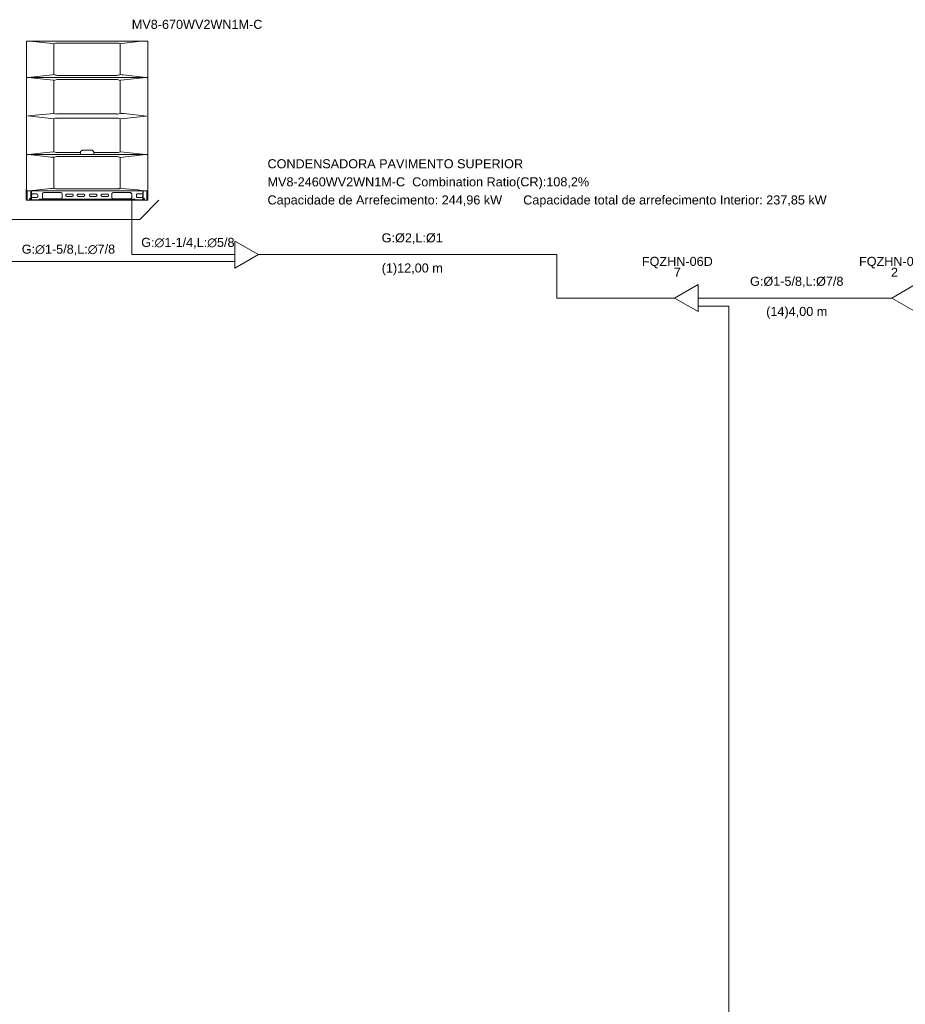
# Model space of a CAD drawing. Header units: millimetres. Extents: x -11664 to 30758, y -32204 to 1096.
# Tile 3 of 15: x -1639 to 8150, y -9786 to 1096. Entities that reach past the tile are written whole.
import ezdxf

# ---------------------------------------------------------------- set-up
doc = ezdxf.new("R2010")
doc.units = ezdxf.units.MM
for name, color, linetype, lineweight in [('CONDENSADORA_PAVIMENTO_SUPERIOR_dwg', 8, 'Continuous', 18), ('EQUIPMENT', 7, 'Continuous', 18), ('H1H2E', 7, 'Continuous', 18), ('PIPE_VRF', 7, 'Continuous', 18), ('TFR-TRI', 7, 'Continuous', 18)]:
    doc.layers.add(name, color=color, linetype=linetype, lineweight=lineweight)
doc.styles.add('Arial', font='arial.ttf', dxfattribs={"height": 100})

# ---------------------------------------------------------------- blocks, each defined once
blk = doc.blocks.new('CONDENSADORA_PAVIMENTO_SUPERIOR_dwg_ODU-V8_20-26HP_-1129952-15 - FLUXOGRAMA PAVIMENTO SUPERIOR')
at = {"layer": 'EQUIPMENT'}
for centre, major_axis, start_param, end_param in [((-1558, 854), (6, 0), 1.570776, 3.141593), ((-1224, 767), (70.9, 0), 1.561787, 2.097453), ((-564, 765), (73.4, 0), 1.05364, 1.570796), ((-230, 854), (6, 0), 0, 1.570796), ((-1558, 465), (6, 0), 3.141593, 4.712369), ((-1558, 451), (6, 0), 1.570776, 3.141593), ((-1223, 554), (73.1, 0), 4.193769, 4.713386), ((-563, 551), (69.8, 0), 4.699036, 5.242873), ((-230, 465), (6, 0), 4.712429, 6.283185), ((-230, 451), (6, 0), 0, 1.570796), ((-1219, 339), (95.3, 0), 1.570796, 2.008205), ((-570, 330), (104, 0), 1.15313, 1.570796), ((-1226, 122), (68.3, 0), 4.190649, 4.655802), ((-1230, -46), (55, 0), 1.570796, 2.150019), ((-562, 123), (69.5, 0), 4.628119, 5.23279), ((-568, -87), (95.6, 0), 1.134739, 1.570796), ((-1223, -300), (72.3, 0), 4.185927, 4.5568), ((-1222, -491), (74.4, 0), 1.667231, 2.093976), ((-563, -489), (71.6, 0), 1.047198, 1.577238), ((-548, -342), (-28.6, 0), 1.570796, 2.342965), ((-1119, -844), (12.5, 0), 1.570796, 4.712389), ((-1059, -844), (12.5, 0), 4.712389, 7.853982), ((-992, -844), (12.5, 0), 1.570796, 4.712389), ((-932, -844), (12.5, 0), 4.712389, 7.853982), ((-856, -844), (12.5, 0), 1.570796, 4.712389), ((-796, -844), (12.5, 0), 4.712389, 7.853982), ((-729, -844), (12.5, 0), 1.570796, 4.712389), ((-669, -844), (12.5, 0), 4.712389, 7.853982), ((-230, -790), (6, 0), 5.105104, 6.283185)]:
    blk.add_ellipse(centre, major_axis=major_axis, ratio=0.999899, start_param=start_param, end_param=end_param, dxfattribs=at)
at = {"layer": 'TFR-TRI'}
for p, q in [((-1564, 465), (-1564, 854)), ((-1558, 860), (-230, 860)), ((-1260, 829), (-1260, 490)), ((-1223, 838), (-564, 838)), ((-528, 490), (-528, 829)), ((-224, 854), (-224, 465)), ((-230, 459), (-1558, 459)), ((-1558, 457), (-230, 457)), ((-1223, 481), (-564, 481)), ((-224, 453), (-224, 463)), ((-1260, 425), (-1260, 63)), ((-1219, 434), (-568, 434)), ((-528, 63), (-528, 425)), ((-1260, 0), (-1260, -362)), ((-1230, 9), (-568, 9)), ((-568, 54), (-1229, 54)), ((-528, -362), (-528, 0)), ((-1260, -427), (-1260, -765)), ((-967, -371), (-1234, -371)), ((-1230, -417), (-564, -417)), ((-548, -370), (-820, -371)), ((-526, -364), (-245, -394)), ((-224, -399), (-224, -390)), ((-1566, -779), (-1564, -776)), ((-1556, -898), (-1556, -796)), ((-1515, -898), (-1515, -796)), ((-1509, -893), (-1509, -796)), ((-1509, -840), (-1509, -860)), ((-1449, -830), (-1499, -830)), ((-1499, -870), (-1449, -870)), ((-1439, -860), (-1439, -840)), ((-1388, -830), (-1388, -870)), ((-1183, -815), (-1373, -815)), ((-1168, -870), (-1168, -830)), ((-1059, -832), (-1119, -832)), ((-1119, -857), (-1059, -857)), ((-932, -832), (-992, -832)), ((-992, -857), (-932, -857)), ((-796, -832), (-856, -832)), ((-856, -857), (-796, -857)), ((-669, -832), (-729, -832)), ((-729, -857), (-669, -857)), ((-621, -830), (-621, -870)), ((-416, -815), (-606, -815)), ((-401, -870), (-401, -830)), ((-349, -840), (-349, -860)), ((-289, -830), (-339, -830)), ((-339, -870), (-289, -870)), ((-279, -893), (-279, -796)), ((-279, -860), (-279, -840)), ((-273, -796), (-273, -898)), ((-232, -898), (-232, -796)), ((-224, -777), (-222, -779)), ((-1564, -892), (-1566, -890)), ((-1526, -881), (-1523, -881)), ((-1523, -888), (-1526, -888)), ((-1514, -900), (-1514, -897)), ((-1430, -894), (-1511, -894)), ((-1420, -889), (-1428, -893)), ((-1373, -885), (-1183, -885)), ((-606, -885), (-416, -885)), ((-361, -893), (-369, -889)), ((-278, -894), (-358, -894)), ((-275, -897), (-275, -900)), ((-275, -898), (-224, -898)), ((-265, -881), (-262, -881)), ((-262, -888), (-265, -888)), ((-222, -890), (-224, -892))]:
    blk.add_line(p, q, dxfattribs=at)
at = {"layer": 'TFR-TRI', "flags": 128}
for points in [[(-1529, 860), (-1277, 832), (-1261, 830)], [(-526, 830), (-510, 832), (-299, 860)], [(-224, 451), (-224, -388), (-224, -390), (-225, -392), (-227, -393), (-230, -394), (-1558, -394), (-1560, -393), (-1562, -392), (-1563, -390), (-1564, -388), (-1564, 451)], [(-1545, 459), (-1277, 487), (-1261, 489)], [(-1543, 457), (-1342, 434), (-1262, 427)], [(-526, 489), (-510, 487), (-494, 486), (-241, 459)], [(-526, 427), (-486, 431), (-243, 457)], [(-1262, 2), (-1549, 32), (-1262, 61)], [(-526, 61), (-486, 58), (-238, 31)], [(-238, 31), (-238, 31), (-486, 5), (-526, 2)], [(-227, -796), (-1558, -796), (-1560, -796), (-1562, -795), (-1563, -793), (-1564, -790), (-1564, -401), (-1563, -399), (-1562, -397), (-1560, -396), (-1558, -395), (-230, -395), (-227, -396), (-225, -397), (-224, -399), (-224, -401), (-224, -790)], [(-1542, -394), (-1342, -371), (-1262, -364)], [(-1542, -395), (-1294, -422), (-1277, -424), (-1261, -425)], [(-967, -366), (-967, -365), (-967, -365), (-967, -364), (-967, -364), (-967, -363), (-966, -363), (-966, -363), (-966, -362), (-957, -354), (-949, -345), (-948, -345), (-948, -345), (-947, -344), (-947, -344), (-947, -344), (-946, -344), (-946, -344), (-945, -344), (-932, -344), (-842, -344), (-840, -344), (-839, -345), (-830, -354), (-822, -362), (-821, -363), (-821, -363), (-821, -363), (-821, -364), (-820, -364), (-820, -365), (-820, -365), (-820, -366), (-820, -390), (-820, -391), (-820, -391), (-820, -391), (-820, -391), (-820, -391), (-820, -391), (-820, -391), (-820, -391), (-820, -391), (-820, -391), (-820, -392), (-820, -392), (-820, -392)], [(-967, -366), (-967, -385), (-967, -386), (-967, -387), (-967, -388), (-967, -389), (-967, -390), (-967, -391), (-967, -391), (-967, -391), (-967, -391), (-967, -391), (-967, -391), (-967, -391), (-967, -391), (-967, -391), (-967, -391), (-967, -392), (-967, -392), (-967, -392)], [(-967, -392), (-967, -392), (-967, -392), (-967, -392), (-967, -392), (-967, -393), (-967, -393), (-966, -393), (-966, -393), (-966, -393), (-966, -393), (-965, -393), (-965, -394), (-964, -394), (-964, -394), (-964, -394), (-964, -394), (-824, -394), (-824, -394), (-824, -394), (-823, -394), (-823, -394), (-822, -393), (-822, -393), (-821, -393), (-821, -393), (-821, -393), (-821, -393), (-821, -393), (-820, -392), (-820, -392), (-820, -392), (-820, -392), (-820, -392)], [(-964, -394), (-965, -394), (-965, -394), (-965, -394), (-965, -394), (-966, -394)], [(-749, -394), (-822, -394), (-822, -394), (-822, -394), (-823, -394), (-823, -394), (-823, -394)], [(-528, -765), (-528, -427), (-245, -395)], [(-1567, -888), (-1567, -782), (-1567, -780), (-1567, -780)], [(-1535, -796), (-1294, -770), (-1277, -768), (-1261, -766)], [(-269, -796), (-335, -785), (-510, -768), (-526, -766), (-526, -766), (-527, -766), (-528, -767), (-529, -767), (-529, -767), (-529, -767), (-534, -769), (-539, -771), (-543, -773), (-548, -774), (-553, -774), (-558, -775), (-561, -775), (-564, -775), (-1230, -775), (-1236, -774), (-1243, -773), (-1249, -771), (-1254, -769), (-1258, -767), (-1259, -767), (-1261, -766), (-1261, -766), (-1261, -766)], [(-224, -899), (-224, -898), (-224, -793)], [(-221, -780), (-221, -780), (-221, -887)], [(-1564, -899), (-1564, -898), (-1514, -898)], [(-226, -900), (-228, -900), (-228, -900), (-229, -900), (-230, -900), (-232, -900), (-233, -900), (-233, -900), (-235, -900), (-275, -900), (-1563, -900)], [(-1417, -889), (-1417, -887), (-1417, -886), (-371, -886), (-371, -887), (-371, -889)], [(-221, -886), (-221, -888), (-221, -888)]]:
    blk.add_lwpolyline(points, dxfattribs=at)
at = {"layer": 'TFR-TRI'}
for centre, major_axis, start_param, end_param in [((-1565, -780), (2, 0), 2.356194, 3.141593), ((-1565, -776), (1, 0), 5.497787, 6.283185), ((-1499, -840), (10, 0), 1.570796, 3.141593), ((-1499, -860), (10, 0), 3.141593, 4.712389), ((-1449, -840), (10, 0), 0, 1.570796), ((-1449, -860), (10, 0), 4.712389, 6.283185), ((-1373, -830), (15, 0), 1.570796, 3.141593), ((-1373, -870), (15, 0), 3.141593, 4.712389), ((-1183, -830), (15, 0), 0, 1.570796), ((-1183, -870), (15, 0), 4.712389, 6.283185), ((-606, -830), (15, 0), 1.570796, 3.141593), ((-606, -870), (15, 0), 3.141593, 4.712389), ((-416, -830), (15, 0), 0, 1.570796), ((-416, -870), (15, 0), 4.712389, 6.283185), ((-339, -840), (10, 0), 1.570796, 3.141593), ((-339, -860), (10, 0), 3.141593, 4.712389), ((-289, -840), (10, 0), 0, 1.570796), ((-289, -860), (10, 0), 4.712389, 6.283185), ((-223, -780), (2, 0), 0, 0.785398), ((-1565, -888), (2, 0), 3.141593, 3.926991), ((-1565, -892), (1, 0), 0, 0.785398), ((-1563, -899), (1.5, 0), 3.141593, 4.712389), ((-1526, -884), (3.5, 0), 1.570796, 4.712389), ((-1523, -884), (3.5, 0), 4.712389, 7.853982), ((-1511, -897), (3, 0), 1.570796, 3.141593), ((-1430, -889), (5, 0), 4.712389, 5.176037), ((-1417, -894), (5, 0), 1.570796, 2.034444), ((-371, -894), (5, 0), 1.107149, 1.570796), ((-358, -889), (5, 0), 4.248741, 4.712389), ((-278, -897), (3, 0), 0, 1.570796), ((-265, -884), (3.5, 0), 1.570796, 4.712389), ((-262, -884), (3.5, 0), 4.712389, 7.853982), ((-226, -899), (1.5, 0), 4.712389, 6.283185), ((-223, -892), (1, 0), 2.356194, 3.141593), ((-223, -888), (2, 0), 5.497787, 6.283185)]:
    blk.add_ellipse(centre, major_axis=major_axis, ratio=0.999899, start_param=start_param, end_param=end_param, dxfattribs=at)
blk = doc.blocks.new('CONDENSADORA_PAVIMENTO_SUPERIOR_dwg_4odu_connect-1129956-15 - FLUXOGRAMA PAVIMENTO SUPERIOR')
at = {"layer": 'EQUIPMENT'}
for p, q in [((740, -1500), (640, -1500)), ((1100, -1500), (1000, -1500)), ((-2200, -1575), (-2300, -1575)), ((-1840, -1575), (-1940, -1575)), ((740, -1575), (640, -1575)), ((-5650, -1650), (-5750, -1650)), ((-5650, -1725), (-5750, -1725)), ((-5290, -1650), (-5390, -1650)), ((-2200, -1650), (-2300, -1650))]:
    blk.add_line(p, q, dxfattribs=at)
at = {"layer": 'EQUIPMENT', "flags": 128}
for points in [[(740, -1350), (740, -1650), (1000, -1500)], [(-5650, -1500), (-5650, -1800), (-5390, -1650)], [(-2200, -1425), (-2200, -1725), (-1940, -1575)]]:
    blk.add_lwpolyline(points, close=True, dxfattribs=at)
at = {"layer": 'H1H2E', "flags": 128}
blk.add_lwpolyline([(-100, -900), (-312, -1112), (-3388, -1112), (-3600, -900), (-3812, -1112), (-6888, -1112), (-7100, -900), (-7312, -1112), (-10388, -1112), (-10600, -900)], dxfattribs=at)
at = {"layer": 'PIPE_VRF'}
for p, q in [((640, -1575), (-1840, -1575)), ((-2300, -1650), (-5290, -1650))]:
    blk.add_line(p, q, dxfattribs=at)
at = {"layer": 'PIPE_VRF', "flags": 128}
for points in [[(-5750, -1725), (-10900, -1725), (-10900, -900)], [(-5750, -1650), (-7400, -1650), (-7400, -900)], [(-2300, -1575), (-3900, -1575), (-3900, -900)], [(640, -1500), (-400, -1500), (-400, -900)]]:
    blk.add_lwpolyline(points, dxfattribs=at)
blk = doc.blocks.new('CONDENSADORA_PAVIMENTO_SUPERIOR_dwg__U8-1129957-15 - FLUXOGRAMA PAVIMENTO SUPERIOR')
for name in ['CONDENSADORA_PAVIMENTO_SUPERIOR_dwg_ODU-V8_20-26HP_-1129952-15 - FLUXOGRAMA PAVIMENTO SUPERIOR', 'CONDENSADORA_PAVIMENTO_SUPERIOR_dwg_4odu_connect-1129956-15 - FLUXOGRAMA PAVIMENTO SUPERIOR']:
    blk.add_blockref(name, (0, 0))
at = {"layer": 'EQUIPMENT', "char_height": 100, "line_spacing_factor": 0.941778, "style": 'Arial'}
for s, insert, width, attachment_point in [('MV8-670WV2WN1M-C', (-400, 1095), 1721.33, 1), ('CONDENSADORA PAVIMENTO SUPERIOR', (1100, -446), 3370.42, 1), ('MV8-2460WV2WN1M-C  Combination Ratio(CR):108,2%', (1100, -646), 4243.33, 1), ('Capacidade de Arrefecimento: 244,96 kW      Capacidade total de arrefecimento Interior: 237,85 kW', (1100, -846), 7388.48, 1), ('G:∅1-5/8,L:∅7/8', (-1100, -1390), 1225.5, 2), ('G:∅1-1/4,L:∅5/8', (220, -1315), 1225.5, 2)]:
    blk.add_mtext(s, dxfattribs=dict(at, insert=insert, width=width, attachment_point=attachment_point))
blk = doc.blocks.new('CONDENSADORA_PAVIMENTO_SUPERIOR_dwg__U12-1129959-15 - FLUXOGRAMA PAVIMENTO SUPERIOR')
at = {"layer": 'EQUIPMENT'}
for p, q in [((7900, -1980), (8000, -1980)), ((8260, -1980), (8400, -1980)), ((8260, -2070), (8400, -2070))]:
    blk.add_line(p, q, dxfattribs=at)
at = {"layer": 'EQUIPMENT', "flags": 128}
blk.add_lwpolyline([(8260, -1830), (8260, -2130), (8000, -1980)], close=True, dxfattribs=at)
at = {"layer": 'EQUIPMENT', "char_height": 100, "attachment_point": 2, "line_spacing_factor": 0.941778, "style": 'Arial'}
for s, insert, width in [('FQZHN-05D', (8030, -1525), 934.12), ('2', (8030, -1645), 93.04)]:
    blk.add_mtext(s, dxfattribs=dict(at, insert=insert, width=width))
blk = doc.blocks.new('CONDENSADORA_PAVIMENTO_SUPERIOR_dwg__U22-1129964-15 - FLUXOGRAMA PAVIMENTO SUPERIOR')
at = {"layer": 'EQUIPMENT'}
for p, q in [((5500, -1980), (5600, -1980)), ((5860, -1980), (6000, -1980)), ((5860, -2070), (6000, -2070))]:
    blk.add_line(p, q, dxfattribs=at)
at = {"layer": 'EQUIPMENT', "flags": 128}
blk.add_lwpolyline([(5860, -1830), (5860, -2130), (5600, -1980)], close=True, dxfattribs=at)
at = {"layer": 'EQUIPMENT', "char_height": 100, "attachment_point": 2, "line_spacing_factor": 0.941778, "style": 'Arial'}
for s, insert, width in [('FQZHN-06D', (5630, -1525), 934.12), ('7', (5630, -1645), 93.04)]:
    blk.add_mtext(s, dxfattribs=dict(at, insert=insert, width=width))
blk = doc.blocks.new('CONDENSADORA_PAVIMENTO_SUPERIOR_dwg-1129951-15 - FLUXOGRAMA PAVIMENTO SUPERIOR')
at = {"layer": 'PIPE_VRF'}
blk.add_line((6000, -1980), (7900, -1980), dxfattribs=at)
at = {"layer": 'PIPE_VRF', "flags": 128}
for points in [[(1100, -1500), (4300, -1500), (4300, -1980), (5500, -1980)], [(6000, -2070), (6200, -2070), (6200, -12780), (7900, -12780)]]:
    blk.add_lwpolyline(points, dxfattribs=at)
for name in ['CONDENSADORA_PAVIMENTO_SUPERIOR_dwg__U8-1129957-15 - FLUXOGRAMA PAVIMENTO SUPERIOR', 'CONDENSADORA_PAVIMENTO_SUPERIOR_dwg__U22-1129964-15 - FLUXOGRAMA PAVIMENTO SUPERIOR', 'CONDENSADORA_PAVIMENTO_SUPERIOR_dwg__U12-1129959-15 - FLUXOGRAMA PAVIMENTO SUPERIOR']:
    blk.add_blockref(name, (0, 0))
at = {"layer": 'PIPE_VRF', "char_height": 100, "attachment_point": 2, "line_spacing_factor": 0.941778, "style": 'Arial'}
for s, insert, width in [('G:Ø2,L:Ø1', (2700, -1265), 808.02), ('(1)12,00 m', (2700, -1598), 806.8), ('G:Ø1-5/8,L:Ø7/8', (6950, -1745), 1235.29), ('(14)4,00 m', (6950, -2078), 806.8)]:
    blk.add_mtext(s, dxfattribs=dict(at, insert=insert, width=width))

msp = doc.modelspace()

# ---------------------------------------------------------------- block references
at = {"layer": 'CONDENSADORA_PAVIMENTO_SUPERIOR_dwg', "color": 7}
msp.add_blockref('CONDENSADORA_PAVIMENTO_SUPERIOR_dwg-1129951-15 - FLUXOGRAMA PAVIMENTO SUPERIOR', (0, 0), dxfattribs=at)

doc.saveas('drawing.dxf')
